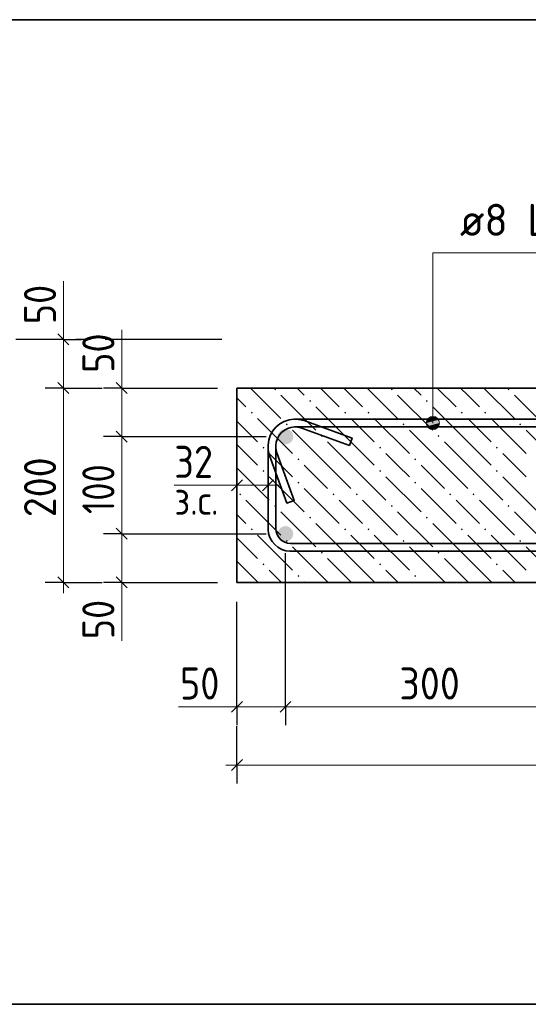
# Model space of a CAD drawing. Header units: millimetres. Extents: x 0 to 42000, y 0 to 29700.
# Tile 22 of 30: x 27428 to 30914, y 15002 to 21757. Entities that reach past the tile are written whole.
import ezdxf

# ---------------------------------------------------------------- set-up
doc = ezdxf.new("R2010")
doc.units = ezdxf.units.MM
doc.linetypes.add('______2', pattern=[270, 200, -70])
doc.linetypes.add('______5', pattern=[1100, 800, -100, 100, -100])
for name, color, linetype, lineweight in [('S1 Продольная арматура', 52, 'Continuous', 25), ('Standard', 7, 'Continuous', 25), ('Оси', 7, '______5', 13), ('Позиционная метка линия выноска', 7, 'Continuous', 13), ('Размерная выноска', 7, 'Continuous', 13), ('Хомут', 52, 'Continuous', 25)]:
    doc.layers.add(name, color=color, linetype=linetype, lineweight=lineweight)
doc.layers.add('ЖБ Пилон', color=7, linetype='______2', lineweight=13, true_color=0xa0a0a0)
doc.styles.add('ISOCPEUR', font='txt')

msp = doc.modelspace()

# ---------------------------------------------------------------- hatches: boundary and pattern name
at = {"layer": 'S1 Продольная арматура', "linetype": 'Continuous', "lineweight": 18, "transparency": 33554687}
for points in [[(29303.4, 18896.9), (29299.3, 18917.4), (29287.7, 18934.7), (29270.4, 18946.2), (29250, 18950.3), (29229.6, 18946.2), (29212.3, 18934.7), (29200.8, 18917.4), (29196.7, 18896.9), (29200.8, 18876.5), (29212.3, 18859.2), (29229.6, 18847.7), (29250, 18843.6), (29270.4, 18847.7), (29287.7, 18859.2), (29299.3, 18876.5)], [(29303.4, 18896.9), (29299.3, 18917.4), (29287.7, 18934.7), (29270.4, 18946.2), (29250, 18950.3), (29229.6, 18946.2), (29212.3, 18934.7), (29200.8, 18917.4), (29196.7, 18896.9), (29200.8, 18876.5), (29212.3, 18859.2), (29229.6, 18847.7), (29250, 18843.6), (29270.4, 18847.7), (29287.7, 18859.2), (29299.3, 18876.5)], [(29303.4, 18230.3), (29299.3, 18250.7), (29287.7, 18268), (29270.4, 18279.5), (29250, 18283.6), (29229.6, 18279.5), (29212.3, 18268), (29200.8, 18250.7), (29196.7, 18230.3), (29200.8, 18209.9), (29212.3, 18192.6), (29229.6, 18181), (29250, 18176.9), (29270.4, 18181), (29287.7, 18192.6), (29299.3, 18209.9)], [(29303.4, 18230.3), (29299.3, 18250.7), (29287.7, 18268), (29270.4, 18279.5), (29250, 18283.6), (29229.6, 18279.5), (29212.3, 18268), (29200.8, 18250.7), (29196.7, 18230.3), (29200.8, 18209.9), (29212.3, 18192.6), (29229.6, 18181), (29250, 18176.9), (29270.4, 18181), (29287.7, 18192.6), (29299.3, 18209.9)]]:
    msp.add_hatch(color=7, dxfattribs=at).paths.add_polyline_path(points)
at = {"layer": 'ЖБ Пилон', "linetype": 'Continuous', "lineweight": 18, "transparency": 33554687}
for points in [[(29172.2, 19221.1), (29178.7, 19227.6), (29185.2, 19221.1), (29178.7, 19214.6)], [(29972.2, 19221.1), (29978.7, 19227.6), (29985.2, 19221.1), (29978.7, 19214.6)], [(30772.2, 19221.1), (30778.7, 19227.6), (30785.2, 19221.1), (30778.7, 19214.6)], [(29412.2, 19141.1), (29418.7, 19147.6), (29425.2, 19141.1), (29418.7, 19134.6)], [(30212.2, 19141.1), (30218.7, 19147.6), (30225.2, 19141.1), (30218.7, 19134.6)], [(29012.2, 19061.1), (29018.7, 19067.6), (29025.2, 19061.1), (29018.7, 19054.6)], [(29652.2, 19061.1), (29658.7, 19067.6), (29665.2, 19061.1), (29658.7, 19054.6)], [(29812.2, 19061.1), (29818.7, 19067.6), (29825.2, 19061.1), (29818.7, 19054.6)], [(30452.2, 19061.1), (30458.7, 19067.6), (30465.2, 19061.1), (30458.7, 19054.6)], [(30612.2, 19061.1), (30618.7, 19067.6), (30625.2, 19061.1), (30618.7, 19054.6)], [(29252.2, 18981.1), (29258.7, 18987.6), (29265.2, 18981.1), (29258.7, 18974.6)], [(30052.2, 18981.1), (30058.7, 18987.6), (30065.2, 18981.1), (30058.7, 18974.6)], [(30852.2, 18981.1), (30858.7, 18987.6), (30865.2, 18981.1), (30858.7, 18974.6)], [(29492.2, 18901.1), (29498.7, 18907.6), (29505.2, 18901.1), (29498.7, 18894.6)], [(30292.2, 18901.1), (30298.7, 18907.6), (30305.2, 18901.1), (30298.7, 18894.6)], [(29092.2, 18821.1), (29098.7, 18827.6), (29105.2, 18821.1), (29098.7, 18814.6)], [(29892.2, 18821.1), (29898.7, 18827.6), (29905.2, 18821.1), (29898.7, 18814.6)], [(30692.2, 18821.1), (30698.7, 18827.6), (30705.2, 18821.1), (30698.7, 18814.6)], [(29332.2, 18741.1), (29338.7, 18747.6), (29345.2, 18741.1), (29338.7, 18734.6)], [(30132.2, 18741.1), (30138.7, 18747.6), (30145.2, 18741.1), (30138.7, 18734.6)], [(29092.2, 18661.1), (29098.7, 18667.6), (29105.2, 18661.1), (29098.7, 18654.6)], [(29892.2, 18661.1), (29898.7, 18667.6), (29905.2, 18661.1), (29898.7, 18654.6)], [(30692.2, 18661.1), (30698.7, 18667.6), (30705.2, 18661.1), (30698.7, 18654.6)], [(29332.2, 18581.1), (29338.7, 18587.6), (29345.2, 18581.1), (29338.7, 18574.6)], [(30132.2, 18581.1), (30138.7, 18587.6), (30145.2, 18581.1), (30138.7, 18574.6)], [(28932.2, 18501.1), (28938.7, 18507.6), (28945.2, 18501.1), (28938.7, 18494.6)], [(29572.2, 18501.1), (29578.7, 18507.6), (29585.2, 18501.1), (29578.7, 18494.6)], [(29732.2, 18501.1), (29738.7, 18507.6), (29745.2, 18501.1), (29738.7, 18494.6)], [(30372.2, 18501.1), (30378.7, 18507.6), (30385.2, 18501.1), (30378.7, 18494.6)], [(30532.2, 18501.1), (30538.7, 18507.6), (30545.2, 18501.1), (30538.7, 18494.6)], [(29172.2, 18421.1), (29178.7, 18427.6), (29185.2, 18421.1), (29178.7, 18414.6)], [(29972.2, 18421.1), (29978.7, 18427.6), (29985.2, 18421.1), (29978.7, 18414.6)], [(30772.2, 18421.1), (30778.7, 18427.6), (30785.2, 18421.1), (30778.7, 18414.6)], [(29412.2, 18341.1), (29418.7, 18347.6), (29425.2, 18341.1), (29418.7, 18334.6)], [(30212.2, 18341.1), (30218.7, 18347.6), (30225.2, 18341.1), (30218.7, 18334.6)], [(29012.2, 18261.1), (29018.7, 18267.6), (29025.2, 18261.1), (29018.7, 18254.6)], [(29652.2, 18261.1), (29658.7, 18267.6), (29665.2, 18261.1), (29658.7, 18254.6)], [(29812.2, 18261.1), (29818.7, 18267.6), (29825.2, 18261.1), (29818.7, 18254.6)], [(30452.2, 18261.1), (30458.7, 18267.6), (30465.2, 18261.1), (30458.7, 18254.6)], [(30612.2, 18261.1), (30618.7, 18267.6), (30625.2, 18261.1), (30618.7, 18254.6)], [(29252.2, 18181.1), (29258.7, 18187.6), (29265.2, 18181.1), (29258.7, 18174.6)], [(30052.2, 18181.1), (30058.7, 18187.6), (30065.2, 18181.1), (30058.7, 18174.6)], [(30852.2, 18181.1), (30858.7, 18187.6), (30865.2, 18181.1), (30858.7, 18174.6)], [(29492.2, 18101.1), (29498.7, 18107.6), (29505.2, 18101.1), (29498.7, 18094.6)], [(30292.2, 18101.1), (30298.7, 18107.6), (30305.2, 18101.1), (30298.7, 18094.6)], [(29092.2, 18021.1), (29098.7, 18027.6), (29105.2, 18021.1), (29098.7, 18014.6)], [(29892.2, 18021.1), (29898.7, 18027.6), (29905.2, 18021.1), (29898.7, 18014.6)], [(30692.2, 18021.1), (30698.7, 18027.6), (30705.2, 18021.1), (30698.7, 18014.6)], [(29332.2, 17941.1), (29338.7, 17947.6), (29345.2, 17941.1), (29338.7, 17934.6)], [(30132.2, 17941.1), (30138.7, 17947.6), (30145.2, 17941.1), (30138.7, 17934.6)]]:
    msp.add_hatch(color=7, dxfattribs=at).paths.add_polyline_path(points, flags=16)
at = {"layer": 'Позиционная метка линия выноска', "linetype": 'Continuous', "lineweight": 13, "transparency": 33554687}
for points in [[(30298.9, 19012.8), (30221.5, 19012.8), (30215.2, 18990.3)], [(30298.9, 19012.8), (30215.2, 18990.3), (30305.2, 18990.3)], [(30305.2, 18990.3), (30215.2, 18990.3), (30221.5, 18967.8)], [(30282.7, 19029), (30237.7, 19029), (30221.5, 19012.8)], [(30282.7, 19029), (30221.5, 19012.8), (30298.9, 19012.8)], [(30305.2, 18990.3), (30221.5, 18967.8), (30298.9, 18967.8)], [(30237.7, 19029), (30282.7, 19029), (30260.2, 19035.3)], [(30298.9, 18967.8), (30221.5, 18967.8), (30237.7, 18951.6)], [(30298.9, 18967.8), (30237.7, 18951.6), (30282.7, 18951.6)], [(30282.7, 18951.6), (30237.7, 18951.6), (30260.2, 18945.3)]]:
    msp.add_hatch(color=7, dxfattribs=at).paths.add_polyline_path(points)

# ---------------------------------------------------------------- linework, layer by layer
at = {"layer": 'Standard', "color": 7, "linetype": 'Continuous', "lineweight": 25, "transparency": 33554687}
for p, q in [((27689.9, 19601.1), (27764.9, 19526.1)), ((27689.9, 19267.8), (27764.9, 19192.8)), ((28089.9, 19267.8), (28164.9, 19192.8)), ((28089.9, 18934.4), (28164.9, 18859.4)), ((28954.2, 18601.1), (28879.2, 18526.1)), ((29167.5, 18601.1), (29092.5, 18526.1)), ((28089.9, 18267.8), (28164.9, 18192.8)), ((27689.9, 17934.4), (27764.9, 17859.4)), ((28089.9, 17934.4), (28164.9, 17859.4)), ((28879.2, 17005.8), (28954.2, 17080.8)), ((29212.5, 17005.8), (29287.5, 17080.8)), ((28879.2, 16605.8), (28954.2, 16680.8))]:
    msp.add_line(p, q, dxfattribs=at)
at = {"layer": 'Standard', "color": 7, "linetype": 'Continuous', "lineweight": 13, "transparency": 33554687}
for p, q in [((27727.4, 19563.6), (27727.4, 19638.6)), ((27727.4, 19563.6), (27727.4, 19230.3)), ((28127.4, 19230.3), (28127.4, 19305.3)), ((27727.4, 19230.3), (27727.4, 17896.9)), ((28127.4, 19230.3), (28127.4, 18896.9)), ((28127.4, 18896.9), (28127.4, 18230.3)), ((28916.7, 18563.6), (28841.7, 18563.6)), ((29130, 18563.6), (28916.7, 18563.6)), ((29130, 18563.6), (29205, 18563.6)), ((28127.4, 18230.3), (28127.4, 17896.9)), ((27727.4, 17896.9), (27727.4, 17821.9)), ((28127.4, 17896.9), (28127.4, 17821.9)), ((28916.7, 17043.3), (28841.7, 17043.3)), ((28916.7, 17043.3), (29250, 17043.3)), ((29250, 17043.3), (31250, 17043.3)), ((28916.7, 16643.3), (28841.7, 16643.3)), ((28916.7, 16643.3), (35583.4, 16643.3))]:
    msp.add_line(p, q, dxfattribs=at)
at = {"layer": 'Standard', "color": 7, "linetype": 'Continuous', "lineweight": -3, "transparency": 33554687}
for p, q in [((27727.4, 19563.6), (27602.4, 19563.6)), ((27727.4, 19563.6), (27852.4, 19563.6)), ((27727.4, 19230.3), (27602.4, 19230.3)), ((27727.4, 19230.3), (27852.4, 19230.3)), ((27727.4, 19230.3), (27994.1, 19230.3)), ((28127.4, 19230.3), (28002.4, 19230.3)), ((28127.4, 19230.3), (28252.4, 19230.3)), ((28127.4, 19230.3), (28783.4, 19230.3)), ((28127.4, 18896.9), (28002.4, 18896.9)), ((28127.4, 18896.9), (28252.4, 18896.9)), ((28127.4, 18896.9), (29116.7, 18896.9)), ((28916.7, 18563.6), (28916.7, 18688.6)), ((29130, 18563.6), (29130, 18688.6)), ((28916.7, 18563.6), (28916.7, 18438.6)), ((29130, 18563.6), (29130, 18438.6)), ((28127.4, 18230.3), (28002.4, 18230.3)), ((28127.4, 18230.3), (28252.4, 18230.3)), ((28127.4, 18230.3), (29116.7, 18230.3)), ((27727.4, 17896.9), (27602.4, 17896.9)), ((27727.4, 17896.9), (27852.4, 17896.9)), ((27727.4, 17896.9), (27994.1, 17896.9)), ((28127.4, 17896.9), (28002.4, 17896.9)), ((28127.4, 17896.9), (28252.4, 17896.9)), ((28127.4, 17896.9), (28783.4, 17896.9)), ((28916.7, 17043.3), (28916.7, 17168.3)), ((29250, 17043.3), (29250, 17168.3)), ((28916.7, 17043.3), (28916.7, 16918.3)), ((29250, 17043.3), (29250, 16918.3)), ((28916.7, 16643.3), (28916.7, 16910)), ((28916.7, 16643.3), (28916.7, 16768.3)), ((28916.7, 16643.3), (28916.7, 16518.3))]:
    msp.add_line(p, q, dxfattribs=at)
at = {"layer": 'Standard', "color": 254, "linetype": 'Continuous', "lineweight": 35, "true_color": 0xc4c4ff, "transparency": 33554687}
msp.add_lwpolyline([(25024.9, 15002.4), (38766.3, 15002.4), (38766.3, 21757.2), (25024.9, 21757.2), (25024.9, 15002.4)], dxfattribs=at)
at = {"layer": 'Standard', "color": 7, "linetype": 'Continuous', "lineweight": -3, "transparency": 33554687}
for points in [[(27727.4, 19563.6), (27710.4, 19563.6), (27710.4, 19563.6), (27535.9, 19563.6)], [(29250, 17043.3), (29250, 17060.3), (29250, 17060.3), (29250, 17060.3), (29250, 17060.3), (29250, 17060.3), (29250, 17060.3), (29250, 17060.3), (29250, 17060.3), (29250, 17766.4), (29250, 17766.4), (29250, 18096.9)], [(28916.7, 17043.3), (28916.7, 17060.3), (28916.7, 17060.3), (28916.7, 17060.3), (28916.7, 17060.3), (28916.7, 17060.3), (28916.7, 17060.3), (28916.7, 17060.3), (28916.7, 17060.3), (28916.7, 17455.3), (28916.7, 17455.3), (28916.7, 17763.6)]]:
    msp.add_lwpolyline(points, dxfattribs=at)
at = {"layer": 'ЖБ Пилон', "color": 7, "linetype": 'Continuous', "lineweight": 35, "transparency": 33554687}
for p, q in [((28916.7, 19230.3), (28916.7, 17896.9)), ((35583.4, 19230.3), (28916.7, 19230.3)), ((28916.7, 17896.9), (35583.4, 17896.9))]:
    msp.add_line(p, q, dxfattribs=at)
at = {"layer": 'ЖБ Пилон', "color": 9, "linetype": 'Continuous', "lineweight": 18, "true_color": 0xc7c7c7, "transparency": 33554687}
for p, q in [((29009.5, 19230.3), (29218.7, 19021.1)), ((29329.5, 19230.3), (29378.7, 19181.1)), ((29489.5, 19230.3), (29618.7, 19101.1)), ((29698.7, 19181.1), (29649.5, 19230.3)), ((29809.5, 19230.3), (30018.7, 19021.1)), ((30129.5, 19230.3), (30178.7, 19181.1)), ((30289.5, 19230.3), (30418.7, 19101.1)), ((30498.7, 19181.1), (30449.5, 19230.3)), ((30609.5, 19230.3), (30818.7, 19021.1)), ((28978.7, 19101.1), (28916.7, 19163.1)), ((29218.7, 19181.1), (29458.7, 18941.1)), ((29778.7, 19101.1), (29698.7, 19181.1)), ((30018.7, 19181.1), (30258.7, 18941.1)), ((30578.7, 19101.1), (30498.7, 19181.1)), ((30818.7, 19181.1), (31058.7, 18941.1)), ((29698.7, 18861.1), (29458.7, 19101.1)), ((30498.7, 18861.1), (30258.7, 19101.1)), ((28916.7, 19003.1), (29058.7, 18861.1)), ((29058.7, 19021.1), (29298.7, 18781.1)), ((29698.7, 19021.1), (29858.7, 18861.1)), ((29858.7, 19021.1), (30098.7, 18781.1)), ((30498.7, 19021.1), (30658.7, 18861.1)), ((30658.7, 19021.1), (30898.7, 18781.1)), ((29538.7, 18701.1), (29298.7, 18941.1)), ((30338.7, 18701.1), (30098.7, 18941.1)), ((31138.7, 18701.1), (30898.7, 18941.1)), ((29538.7, 18861.1), (29698.7, 18701.1)), ((29698.7, 18861.1), (29858.7, 18701.1)), ((30338.7, 18861.1), (30498.7, 18701.1)), ((30498.7, 18861.1), (30658.7, 18701.1)), ((28916.7, 18843.1), (29058.7, 18701.1)), ((29218.7, 18701.1), (29138.7, 18781.1)), ((30018.7, 18701.1), (29938.7, 18781.1)), ((30818.7, 18701.1), (30738.7, 18781.1)), ((28916.7, 18683.1), (29138.7, 18461.1)), ((29298.7, 18621.1), (29218.7, 18701.1)), ((29378.7, 18701.1), (29538.7, 18541.1)), ((29538.7, 18701.1), (29698.7, 18541.1)), ((29698.7, 18701.1), (29938.7, 18461.1)), ((30098.7, 18621.1), (30018.7, 18701.1)), ((30178.7, 18701.1), (30338.7, 18541.1)), ((30338.7, 18701.1), (30498.7, 18541.1)), ((30498.7, 18701.1), (30738.7, 18461.1)), ((30898.7, 18621.1), (30818.7, 18701.1)), ((29138.7, 18621.1), (29378.7, 18381.1)), ((29938.7, 18621.1), (30178.7, 18381.1)), ((30738.7, 18621.1), (30978.7, 18381.1)), ((29378.7, 18541.1), (29618.7, 18301.1)), ((30178.7, 18541.1), (30418.7, 18301.1)), ((28978.7, 18461.1), (29218.7, 18221.1)), ((29698.7, 18381.1), (29618.7, 18461.1)), ((29778.7, 18461.1), (30018.7, 18221.1)), ((30498.7, 18381.1), (30418.7, 18461.1)), ((30578.7, 18461.1), (30818.7, 18221.1)), ((29218.7, 18381.1), (29458.7, 18141.1)), ((29778.7, 18301.1), (29698.7, 18381.1)), ((30018.7, 18381.1), (30258.7, 18141.1)), ((30578.7, 18301.1), (30498.7, 18381.1)), ((30818.7, 18381.1), (31058.7, 18141.1)), ((28978.7, 18301.1), (28916.7, 18363.1)), ((29698.7, 18061.1), (29458.7, 18301.1)), ((30498.7, 18061.1), (30258.7, 18301.1)), ((28916.7, 18203.1), (29058.7, 18061.1)), ((29058.7, 18221.1), (29298.7, 17981.1)), ((29698.7, 18221.1), (29858.7, 18061.1)), ((29858.7, 18221.1), (30098.7, 17981.1)), ((30498.7, 18221.1), (30658.7, 18061.1)), ((30658.7, 18221.1), (30898.7, 17981.1)), ((29538.7, 17901.1), (29298.7, 18141.1)), ((30338.7, 17901.1), (30098.7, 18141.1)), ((31138.7, 17901.1), (30898.7, 18141.1)), ((28916.7, 18043.1), (29058.7, 17901.1)), ((29538.7, 18061.1), (29698.7, 17901.1)), ((29698.7, 18061.1), (29858.7, 17901.1)), ((30338.7, 18061.1), (30498.7, 17901.1)), ((30498.7, 18061.1), (30658.7, 17901.1)), ((29218.7, 17901.1), (29138.7, 17981.1)), ((30018.7, 17901.1), (29938.7, 17981.1)), ((30818.7, 17901.1), (30738.7, 17981.1)), ((29222.8, 17896.9), (29218.7, 17901.1)), ((29378.7, 17901.1), (29382.8, 17896.9)), ((29538.7, 17901.1), (29542.8, 17896.9)), ((29698.7, 17901.1), (29702.8, 17896.9)), ((30022.8, 17896.9), (30018.7, 17901.1)), ((30178.7, 17901.1), (30182.8, 17896.9)), ((30338.7, 17901.1), (30342.8, 17896.9)), ((30498.7, 17901.1), (30502.8, 17896.9)), ((30822.8, 17896.9), (30818.7, 17901.1))]:
    msp.add_line(p, q, dxfattribs=at)
at = {"layer": 'Оси', "color": 8, "linetype": '______5', "lineweight": -3, "transparency": 33554687}
msp.add_line((28813.6, 19563.6), (27402.5, 19563.6), dxfattribs=at)
at = {"layer": 'Позиционная метка линия выноска', "color": 7, "linetype": 'Continuous', "lineweight": 13, "transparency": 33554687}
for p, q in [((30215.2, 18990.3), (30215.2, 18990.3)), ((30260.2, 19035.3), (30260.2, 19035.3)), ((30305.2, 18990.3), (30305.2, 18990.3)), ((30260.2, 18945.3), (30260.2, 18945.3))]:
    msp.add_line(p, q, dxfattribs=at)
msp.add_lwpolyline([(32492.2, 20156.9), (30260.2, 20156.9), (30260.2, 18990.3)], dxfattribs=at)
msp.add_circle((30260.2, 18990.3), 45, dxfattribs=at)
at = {"layer": 'Размерная выноска', "color": 7, "linetype": 'Continuous', "lineweight": 13, "transparency": 33554687}
for p, q in [((27727.4, 19963.6), (27727.4, 19563.6)), ((28127.4, 19630.3), (28127.4, 19230.3)), ((28916.7, 18563.6), (28486.5, 18563.6)), ((28127.4, 17896.9), (28127.4, 17496.9)), ((28916.7, 17043.3), (28516.7, 17043.3))]:
    msp.add_line(p, q, dxfattribs=at)
at = {"layer": 'Хомут', "color": 7, "linetype": 'Continuous', "lineweight": 35, "transparency": 33554687}
for points in [[(33216.5, 18963.6), (29311.6, 18963.6), (29287.5, 18960.3), (29263.1, 18952.2), (29240.7, 18939.7), (29222.5, 18924.5), (29207.3, 18906.3), (29194.8, 18883.9), (29186.7, 18859.5), (29183.4, 18835.4), (29183.4, 18829.2), (29183.5, 18823.5), (29183.9, 18818), (29184.5, 18812.5), (29185.4, 18807.1), (29186.5, 18801.8), (29187.7, 18796.4), (29189.3, 18791.1), (29191, 18785.7), (29310, 18458.9), (29259.8, 18440.7), (29140.6, 18768.3), (29138.3, 18775.4), (29136.2, 18782.8), (29134.4, 18790.3), (29132.9, 18797.9), (29131.7, 18805.5), (29130.8, 18813.1), (29130.3, 18820.8), (29130, 18828.3), (29130, 18839.1), (29134.6, 18871.6), (29145.7, 18905.5), (29163.2, 18936.7), (29184.6, 18962.4), (29210.3, 18983.8), (29241.5, 19001.3), (29275.3, 19012.4), (29307.9, 19016.9), (33220.2, 19016.9)], [(33220.2, 18110.3), (29279.8, 18110.3), (29252.5, 18114.1), (29224, 18123.5), (29197.7, 18138.2), (29176, 18156.3), (29157.9, 18177.9), (29143.2, 18204.2), (29133.8, 18232.7), (29130, 18260.1), (29130, 18839.1), (29134.6, 18871.6), (29145.7, 18905.5), (29163.2, 18936.7), (29184.6, 18962.4), (29210.3, 18983.8), (29241.5, 19001.3), (29275.3, 19012.4), (29307.9, 19016.9), (29318.7, 19016.9), (29326.2, 19016.7), (29333.9, 19016.2), (29341.5, 19015.3), (29349.1, 19014.1), (29356.6, 19012.6), (29364.1, 19010.8), (29371.5, 19008.7), (29378.7, 19006.4), (29706.3, 18887.1), (29688.1, 18837)], [(33216.5, 18963.6), (29311.6, 18963.6), (29287.5, 18960.3), (29263.1, 18952.2), (29240.7, 18939.7), (29222.5, 18924.5), (29207.3, 18906.3), (29194.8, 18883.9), (29186.7, 18859.5), (29183.4, 18835.4), (29183.4, 18829.2), (29183.5, 18823.5), (29183.9, 18818), (29184.5, 18812.5), (29185.4, 18807.1), (29186.5, 18801.8), (29187.7, 18796.4), (29189.3, 18791.1), (29191, 18785.7), (29310, 18458.9), (29259.8, 18440.7), (29140.6, 18768.3), (29138.3, 18775.4), (29136.2, 18782.8), (29134.4, 18790.3), (29132.9, 18797.9), (29131.7, 18805.5), (29130.8, 18813.1), (29130.3, 18820.8), (29130, 18828.3), (29130, 18839.1), (29134.6, 18871.6), (29145.7, 18905.5), (29163.2, 18936.7), (29184.6, 18962.4), (29210.3, 18983.8), (29241.5, 19001.3), (29275.3, 19012.4), (29307.9, 19016.9), (33220.2, 19016.9)], [(33220.2, 18110.3), (29279.8, 18110.3), (29252.5, 18114.1), (29224, 18123.5), (29197.7, 18138.2), (29176, 18156.3), (29157.9, 18177.9), (29143.2, 18204.2), (29133.8, 18232.7), (29130, 18260.1), (29130, 18839.1), (29134.6, 18871.6), (29145.7, 18905.5), (29163.2, 18936.7), (29184.6, 18962.4), (29210.3, 18983.8), (29241.5, 19001.3), (29275.3, 19012.4), (29307.9, 19016.9), (29318.7, 19016.9), (29326.2, 19016.7), (29333.9, 19016.2), (29341.5, 19015.3), (29349.1, 19014.1), (29356.6, 19012.6), (29364.1, 19010.8), (29371.5, 19008.7), (29378.7, 19006.4), (29706.3, 18887.1), (29688.1, 18837)], [(33216.5, 18963.6), (29311.6, 18963.6), (29287.5, 18960.3), (29263.1, 18952.2), (29240.7, 18939.7), (29222.5, 18924.5), (29207.3, 18906.3), (29194.8, 18883.9), (29186.7, 18859.5), (29183.4, 18835.4), (29183.4, 18829.2), (29183.5, 18823.5), (29183.9, 18818), (29184.5, 18812.5), (29185.4, 18807.1), (29186.5, 18801.8), (29187.7, 18796.4), (29189.3, 18791.1), (29191, 18785.7), (29310, 18458.9), (29259.8, 18440.7), (29140.6, 18768.3), (29138.3, 18775.4), (29136.2, 18782.8), (29134.4, 18790.3), (29132.9, 18797.9), (29131.7, 18805.5), (29130.8, 18813.1), (29130.3, 18820.8), (29130, 18828.3), (29130, 18839.1), (29134.6, 18871.6), (29145.7, 18905.5), (29163.2, 18936.7), (29184.6, 18962.4), (29210.3, 18983.8), (29241.5, 19001.3), (29275.3, 19012.4), (29307.9, 19016.9), (33220.2, 19016.9)], [(33220.2, 18110.3), (29279.8, 18110.3), (29252.5, 18114.1), (29224, 18123.5), (29197.7, 18138.2), (29176, 18156.3), (29157.9, 18177.9), (29143.2, 18204.2), (29133.8, 18232.7), (29130, 18260.1), (29130, 18839.1), (29134.6, 18871.6), (29145.7, 18905.5), (29163.2, 18936.7), (29184.6, 18962.4), (29210.3, 18983.8), (29241.5, 19001.3), (29275.3, 19012.4), (29307.9, 19016.9), (29318.7, 19016.9), (29326.2, 19016.7), (29333.9, 19016.2), (29341.5, 19015.3), (29349.1, 19014.1), (29356.6, 19012.6), (29364.1, 19010.8), (29371.5, 19008.7), (29378.7, 19006.4), (29706.3, 18887.1), (29688.1, 18837)], [(33216.5, 18963.6), (29311.6, 18963.6), (29287.5, 18960.3), (29263.1, 18952.2), (29240.7, 18939.7), (29222.5, 18924.5), (29207.3, 18906.3), (29194.8, 18883.9), (29186.7, 18859.5), (29183.4, 18835.4), (29183.4, 18829.2), (29183.5, 18823.5), (29183.9, 18818), (29184.5, 18812.5), (29185.4, 18807.1), (29186.5, 18801.8), (29187.7, 18796.4), (29189.3, 18791.1), (29191, 18785.7), (29310, 18458.9), (29259.8, 18440.7), (29140.6, 18768.3), (29138.3, 18775.4), (29136.2, 18782.8), (29134.4, 18790.3), (29132.9, 18797.9), (29131.7, 18805.5), (29130.8, 18813.1), (29130.3, 18820.8), (29130, 18828.3), (29130, 18839.1), (29134.6, 18871.6), (29145.7, 18905.5), (29163.2, 18936.7), (29184.6, 18962.4), (29210.3, 18983.8), (29241.5, 19001.3), (29275.3, 19012.4), (29307.9, 19016.9), (33220.2, 19016.9)], [(33220.2, 18110.3), (29279.8, 18110.3), (29252.5, 18114.1), (29224, 18123.5), (29197.7, 18138.2), (29176, 18156.3), (29157.9, 18177.9), (29143.2, 18204.2), (29133.8, 18232.7), (29130, 18260.1), (29130, 18839.1), (29134.6, 18871.6), (29145.7, 18905.5), (29163.2, 18936.7), (29184.6, 18962.4), (29210.3, 18983.8), (29241.5, 19001.3), (29275.3, 19012.4), (29307.9, 19016.9), (29318.7, 19016.9), (29326.2, 19016.7), (29333.9, 19016.2), (29341.5, 19015.3), (29349.1, 19014.1), (29356.6, 19012.6), (29364.1, 19010.8), (29371.5, 19008.7), (29378.7, 19006.4), (29706.3, 18887.1), (29688.1, 18837)], [(29688.1, 18837), (29361.2, 18956), (29355.9, 18957.7), (29350.6, 18959.2), (29345.2, 18960.5), (29339.8, 18961.6), (29334.4, 18962.4), (29329, 18963), (29323.4, 18963.4), (29317.8, 18963.6), (29311.6, 18963.6), (29287.5, 18960.3), (29263.1, 18952.2), (29240.7, 18939.7), (29222.5, 18924.5), (29207.3, 18906.3), (29194.8, 18883.9), (29186.7, 18859.5), (29183.4, 18835.4), (29183.4, 18263.8), (29186, 18244.9), (29192.3, 18225.8), (29202.1, 18208.3), (29213.9, 18194.1), (29228.1, 18182.3), (29245.5, 18172.5), (29264.6, 18166.3), (29283.5, 18163.6), (33216.5, 18163.6)], [(29688.1, 18837), (29361.2, 18956), (29355.9, 18957.7), (29350.6, 18959.2), (29345.2, 18960.5), (29339.8, 18961.6), (29334.4, 18962.4), (29329, 18963), (29323.4, 18963.4), (29317.8, 18963.6), (29311.6, 18963.6), (29287.5, 18960.3), (29263.1, 18952.2), (29240.7, 18939.7), (29222.5, 18924.5), (29207.3, 18906.3), (29194.8, 18883.9), (29186.7, 18859.5), (29183.4, 18835.4), (29183.4, 18263.8), (29186, 18244.9), (29192.3, 18225.8), (29202.1, 18208.3), (29213.9, 18194.1), (29228.1, 18182.3), (29245.5, 18172.5), (29264.6, 18166.3), (29283.5, 18163.6), (33216.5, 18163.6)], [(29688.1, 18837), (29361.2, 18956), (29355.9, 18957.7), (29350.6, 18959.2), (29345.2, 18960.5), (29339.8, 18961.6), (29334.4, 18962.4), (29329, 18963), (29323.4, 18963.4), (29317.8, 18963.6), (29311.6, 18963.6), (29287.5, 18960.3), (29263.1, 18952.2), (29240.7, 18939.7), (29222.5, 18924.5), (29207.3, 18906.3), (29194.8, 18883.9), (29186.7, 18859.5), (29183.4, 18835.4), (29183.4, 18263.8), (29186, 18244.9), (29192.3, 18225.8), (29202.1, 18208.3), (29213.9, 18194.1), (29228.1, 18182.3), (29245.5, 18172.5), (29264.6, 18166.3), (29283.5, 18163.6), (33216.5, 18163.6)], [(29688.1, 18837), (29361.2, 18956), (29355.9, 18957.7), (29350.6, 18959.2), (29345.2, 18960.5), (29339.8, 18961.6), (29334.4, 18962.4), (29329, 18963), (29323.4, 18963.4), (29317.8, 18963.6), (29311.6, 18963.6), (29287.5, 18960.3), (29263.1, 18952.2), (29240.7, 18939.7), (29222.5, 18924.5), (29207.3, 18906.3), (29194.8, 18883.9), (29186.7, 18859.5), (29183.4, 18835.4), (29183.4, 18263.8), (29186, 18244.9), (29192.3, 18225.8), (29202.1, 18208.3), (29213.9, 18194.1), (29228.1, 18182.3), (29245.5, 18172.5), (29264.6, 18166.3), (29283.5, 18163.6), (33216.5, 18163.6)]]:
    msp.add_lwpolyline(points, dxfattribs=at)

# ---------------------------------------------------------------- texts
at = {"layer": 'Standard', "color": 7, "linetype": 'Continuous', "lineweight": 25, "transparency": 33554687, "char_height": 220, "attachment_point": 7, "rotation": 90, "style": 'ISOCPEUR'}
for s, insert, width in [('\\W0.87;50', (27677.4, 19667.8), 403.924), ('\\W0.87;50', (28077.4, 19334.4), 403.932), ('\\W0.91;200', (27677.4, 18343.6), 561.996), ('\\W0.83;100', (28077.4, 18365.6), 508.571), ('\\W0.87;50', (28077.4, 17506.8), 403.932)]:
    msp.add_mtext(s, dxfattribs=dict(at, insert=insert, width=width))
at = {"layer": 'Standard', "color": 7, "linetype": 'Continuous', "lineweight": 25, "transparency": 33554687, "char_height": 220, "attachment_point": 7, "style": 'ISOCPEUR'}
for s, insert, width in [('\\W0.87;32', (28487.5, 18613.6), 403.94), ('\\W0.87;50', (28526.5, 17093.3), 403.924), ('\\W0.91;300', (30030, 17093.3), 561.988)]:
    msp.add_mtext(s, dxfattribs=dict(at, insert=insert, width=width))
at = {"layer": 'Standard', "color": 7, "linetype": 'Continuous', "lineweight": 18, "transparency": 33554687, "insert": (28488.3, 18360.5), "char_height": 200, "width": 459.942, "attachment_point": 7, "style": 'ISOCPEUR'}
msp.add_mtext('\\W0.90;з.с.', dxfattribs=at)
at = {"layer": 'Хомут', "color": 7, "linetype": 'Continuous', "lineweight": 13, "transparency": 33554687, "insert": (30444.9, 20274.2), "char_height": 220, "width": 2018.387, "attachment_point": 7, "style": 'ISOCPEUR'}
msp.add_mtext('\\W0.96;ø8 L=1640mm ', dxfattribs=at)

doc.saveas('drawing.dxf')
